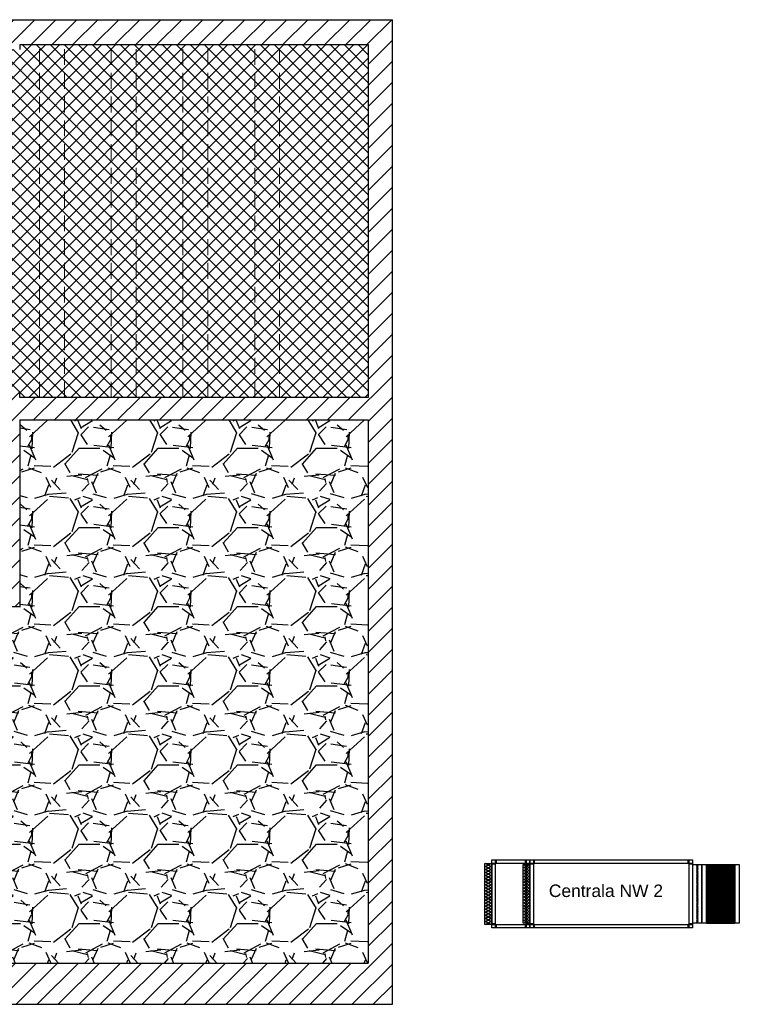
# Model space of a CAD drawing. Header units: millimetres. Extents: x 26866 to 1024070, y -428191 to 408885.
# Tile 248 of 248: x 220796 to 232341, y 387902 to 403692. Entities that reach past the tile are written whole.
import ezdxf

# ---------------------------------------------------------------- set-up
doc = ezdxf.new("R2010")
doc.units = ezdxf.units.MM
doc.header["$LTSCALE"] = 2
doc.linetypes.add('HIDDENX2', pattern=[19.05, 12.7, -6.35])
for name, color, linetype, lineweight in [('0_OPIS', 7, 'Continuous', 13), ('3DPLAN_A_TABELKA POMIESZCZEŃ', 7, 'Continuous', 0), ('3DPLAN_A_WYSOKOŚCI ZMIANA', 144, 'HIDDENX2', 5), ('A_KRESKOWANIE', 9, 'Continuous', 0), ('sturmień wentylacyjny', 140, 'Continuous', 25)]:
    doc.layers.add(name, color=color, linetype=linetype, lineweight=lineweight)
for name, color, linetype in [('3DPLAN_A_KRESKOWANIE 1', 253, 'Continuous'), ('3DPLAN_A_OPIS', 8, 'Continuous'), ('3DPLAN_K_NOŚNA', 7, 'Continuous'), ('3DPLAN_K_OBRYS', 243, 'Continuous')]:
    doc.layers.add(name, color=color, linetype=linetype)
doc.styles.add('ARIAL', font='arial.ttf')

# ---------------------------------------------------------------- blocks, each defined once
blk = doc.blocks.new('kondygnacja -1')
at = {"layer": '3DPLAN_A_KRESKOWANIE 1'}
h = blk.add_hatch(dxfattribs=at)
h.set_pattern_fill('ANSI31', color=256, scale=7.5, style=0)
h.set_pattern_definition([(45, (23044.838, -26883.88), (-16.83798, 16.83798), [])])
h.paths.add_polyline_path([(31677.5, -24430.8), (30214.9, -24430.8), (30214.9, -24470.8), (30429.6, -24470.8), (30429.6, -24477.8), (30447.6, -24477.8), (30447.6, -24818.8), (30476.6, -24818.8), (30476.6, -24470.8), (31012.6, -24470.8), (31012.6, -24478.8), (31079.6, -24478.8), (31079.6, -24470.8), (31638.6, -24470.8), (31638.6, -25036.8), (31079.6, -25036.8), (31079.6, -25028.8), (31012.6, -25028.8), (31012.6, -25036.8), (30611.4, -25036.8), (30611.4, -25072.8), (31023.6, -25072.8), (31034.6, -25082.8), (31034.6, -25330.8), (31023.6, -25340.8), (30831.4, -25340.8, -0.038531), (30832.6, -25356.2), (30832.6, -25371.8), (31079.6, -25371.8), (31079.6, -25072.8), (31638.6, -25072.8), (31638.6, -25943.8), (30832.6, -25943.8), (30832.6, -26009.8), (31677.5, -26009.8)])
h.paths.add_polyline_path([(30682.6, -26009.8), (30832.6, -26009.8), (30832.6, -25943.8), (30760.6, -25943.8), (30760.6, -25454.7), (30735.6, -25464.6), (30735.6, -25943.8), (30682.6, -25943.8)])
h.paths.add_polyline_path([(30679.6, -25371.8), (30735.6, -25371.8), (30735.6, -25464.6), (30760.6, -25454.7), (30760.6, -25371.8), (30832.6, -25371.8), (30832.6, -25356.2, 0.038531), (30831.4, -25340.8), (30679.6, -25340.8)])
h.paths.add_polyline_path([(30355.8, -25371.8), (30425.6, -25371.8), (30425.6, -25379.8), (30463.6, -25379.8), (30463.6, -25424.7), (30471.6, -25424.7), (30471.6, -25395.8), (30533.6, -25395.8), (30533.6, -25371.8), (30576.6, -25371.8), (30576.6, -25341.8), (30472.6, -25341.8), (30472.6, -25326.8), (30427.6, -25326.8), (30427.6, -25341.8), (30355.8, -25341.8)])
h.paths.add_polyline_path([(30456.6, -25936.8), (30425.6, -25936.8), (30425.6, -25945.8), (30380.6, -25945.8), (30380.6, -26009.8), (30512.6, -26009.8), (30512.6, -25943.8), (30466.6, -25943.8), (30466.6, -25712.8), (30456.6, -25712.8)])
h.paths.add_polyline_path([(28888.6, -25941.8), (28888.6, -26009.8), (29013.6, -26009.8), (29013.6, -25941.8)])
h.paths.add_polyline_path([(28591.2, -26009.8), (28591.2, -25944.8), (28547.6, -25944.8), (28547.6, -26009.8)])
h.paths.add_polyline_path([(28624.6, -25870.5), (28654.8, -25870.5), (28654.8, -25924.5), (28624.6, -25924.5), (28624.6, -25944.8), (28591.2, -25944.8), (28591.2, -26009.8), (28713.6, -26009.8), (28713.6, -25941.8), (28672.6, -25941.8), (28672.6, -25932.8), (28657.6, -25932.8), (28657.6, -25716.8), (28624.6, -25716.8)])
h.paths.add_polyline_path([(28372.6, -25944.8), (28328.6, -25944.8), (28328.6, -25907.8), (28282.6, -25907.8), (28282.6, -25944.8), (28248.6, -25944.8), (28248.6, -26009.8), (28372.6, -26009.8)])
h.paths.add_polyline_path([(28092.6, -25563.8), (28054.6, -25563.8), (28054.6, -25383.8), (28067.6, -25383.8), (28067.6, -25375.8), (28340.6, -25375.8), (28340.6, -25341.8), (28070.6, -25341.8), (28070.6, -25332.8), (28030.6, -25332.8), (28030.6, -25395.6), (28048.7, -25395.6), (28048.7, -25449.6), (28030.6, -25449.6), (28030.6, -26009.8), (28073.6, -26009.8), (28073.6, -25944.8), (28054.6, -25944.8), (28054.6, -25668.8), (28092.6, -25668.8)])
h.paths.add_polyline_path([(27949.6, -25495.7), (27949.6, -25507.7), (27983.3, -25507.7), (27983.3, -25521.7), (27949.6, -25521.7), (27949.6, -25531.8), (27999.6, -25531.8), (27999.6, -25934.8), (27982.6, -25934.8), (27982.6, -25942.8), (27947.6, -25942.8), (27947.6, -26009.8), (28026.6, -26009.8), (28026.6, -25449.6), (27999.6, -25449.6), (27999.6, -25463.8), (27949.6, -25463.8), (27949.6, -25481.7), (27983.3, -25481.7), (27983.3, -25495.7)])
h.paths.add_polyline_path([(27982.6, -25361.8), (27952.6, -25361.8), (27952.6, -25332.8), (28026.6, -25332.8), (28026.6, -25395.6), (27999.6, -25395.6), (27999.6, -25377.8), (27982.6, -25377.8)])
h.paths.add_polyline_path([(26818.6, -25892.8), (26781.5, -25892.8), (26781.5, -26009.8), (26894.5, -26009.8), (26894.5, -25942.8), (26830.6, -25942.8), (26830.6, -25930.8), (26818.6, -25930.8)])
h.paths.add_polyline_path([(26894.5, -26009.8), (27115.9, -26009.8), (27115.9, -25942.8), (26894.5, -25942.8)])
h.paths.add_polyline_path([(27115.9, -25942.8), (27115.9, -26009.8), (27466.6, -26009.8), (27466.6, -25942.8), (27427.6, -25942.8), (27427.6, -25933.8), (27384.6, -25933.8), (27384.6, -25942.8)])
h.paths.add_polyline_path([(27641.6, -25942.8), (27641.6, -26009.8), (27802.6, -26009.8), (27802.6, -25942.8)])
h.paths.add_polyline_path([(30621.1, -25040.5), (30688.4, -25040.5), (30688.4, -25072.9), (30621.1, -25072.9)], flags=24)
h = blk.add_hatch(dxfattribs=at)
h.set_pattern_fill('GRAVEL', color=256, scale=5, style=0)
h.set_pattern_definition([(228.0128, (91.44, 127), (-1016.0008633, -1143.0014045), [17.08605, -1691.525]), (184.9697, (80.01, 114.3), (1524.0024653, 126.9991038), [29.32025, -2902.7]), (132.5104, (50.8, 111.76), (1269.9990759, -1397.0013646), [20.6741, -2046.735]), (267.2737, (1.27, 80.01), (126.9994485, 2539.9991827), [26.70025, -2643.32]), (292.8337, (0, 53.34), (-635.0018028, 1524.0008665), [26.1817, -2591.99]), (357.2737, (10.16, 29.21), (-2539.9991827, 126.9994485), [26.70025, -2643.32]), (37.6942, (36.83, 27.94), (-1651.00104306, -1269.99886785), [35.3097, -3495.655]), (72.2553, (64.77, 49.53), (889.0017783, 2794.0008103), [33.336, -3300.265]), (121.4296, (74.93, 81.28), (-1016.0002618, 1650.998058), [26.79065, -2652.275]), (175.2364, (60.96, 104.14), (1396.9989027, -126.9988081), [30.58565, -1498.695]), (222.3974, (30.48, 106.68), (-1524.00004586, -1396.99818253), [39.5539, -3915.84]), (138.8141, (127, 78.74), (-888.9994337, 761.998828), [13.50025, -1336.53]), (171.4692, (116.84, 87.63), (1650.9974798, -254.00064), [25.6841, -2542.73]), (225, (91.44, 91.44), (-2e-14, -126.99991), [17.96045, -161.6445]), (203.1986, (82.55, 106.68), (635.002141, 254.001114), [9.67205, -957.53]), (291.8014, (73.66, 102.87), (-127.000089, 381.000245), [13.6783, -670.24]), (30.9638, (78.74, 90.17), (380.999598, 254.000198), [22.216, -718.315]), (161.5651, (97.79, 101.6), (254.000116, -126.99981), [16.06435, -385.545]), (16.3895, (0, 102.87), (1270.0007007, 380.9992075), [22.5044, -2227.94]), (70.3462, (21.59, 109.22), (-507.9985844, -1396.9980244), [18.87995, -1869.11]), (293.1986, (97.79, 127), (-254.001114, 635.002141), [19.344, -947.86]), (343.6105, (105.41, 109.22), (-1270.0007007, 380.9992075), [22.5044, -2227.94]), (339.444, (0, 24.13), (-635.000788, 253.999692), [21.70175, -1063.385]), (294.7751, (20.32, 16.51), (-634.9985202, 1396.9993513), [18.1836, -1800.18]), (66.8014, (99.06, 0), (254.001114, 635.002141), [19.344, -947.86]), (17.354, (106.68, 17.78), (-1651.0000891, -507.9992338), [21.28915, -2107.62]), (69.444, (36.83, 0), (-253.999692, -635.000788), [10.8509, -1074.24]), (101.3099, (91.44, 0), (-126.999373, 507.998373), [6.47575, -641.1]), (165.9638, (90.17, 6.35), (381.000268, -126.99978), [26.1817, -497.4525]), (186.009, (64.77, 12.7), (1269.9981272, 126.9997034), [24.26335, -2402.07]), (303.6901, (78.74, 78.74), (-127.000044, 253.999755), [18.3162, -439.589]), (353.1572, (88.9, 63.5), (2159.00089283, -254.0011376), [31.97785, -3165.8]), (60.9454, (120.65, 59.69), (-507.9988183, -888.9978805), [13.0754, -1294.47]), (90, (127, 71.12), (-127, 127), [7.62, -119.38]), (120.2564, (62.23, 16.51), (507.9989233, -888.9995516), [17.64335, -1746.695]), (48.0128, (53.34, 31.75), (1016.0008633, 1143.0014045), [34.17215, -1674.44]), (0, (76.2, 57.15), (127, 127), [33.02, -93.98]), (325.3048, (109.22, 57.15), (-1269.9977995, 889.0000845), [20.0805, -1987.965]), (254.0546, (125.73, 45.72), (-127.000324, -508.00121), [18.49145, -906.085]), (207.646, (120.65, 27.94), (-2412.99915245, -1270.00079874), [30.10725, -2980.625]), (175.4261, (93.98, 13.97), (-1651.00038024, 126.99938556), [31.85145, -3153.29]), (175.4261, (93.98, 13.97), (-1651.00038024, 126.99938556), [31.85145, -3153.29])])
h.paths.add_polyline_path([(31638.6, -25072.8), (31079.6, -25072.8), (31079.6, -25371.8), (30760.6, -25371.8), (30760.6, -25943.8), (31638.6, -25943.8)])
at = {"layer": 'A_KRESKOWANIE', "transparency": 33554687}
h = blk.add_hatch(dxfattribs=at)
h.set_pattern_fill('ANSI37', color=0, scale=5)
h.paths.add_polyline_path([(31638.6, -25036.8), (31638.6, -24470.8), (31496.6, -24470.8), (31496.6, -25036.8), (31638.6, -25036.8)], is_closed=False)
h.paths.add_polyline_path([(31496.6, -25036.8), (31496.6, -24470.8), (31456.6, -24470.8), (31456.6, -25036.8), (31496.6, -25036.8)], is_closed=False)
h.paths.add_polyline_path([(31381.6, -25036.8), (31456.6, -25036.8), (31456.6, -24470.8), (31381.6, -24470.8), (31381.6, -25036.8)], is_closed=False)
h.paths.add_polyline_path([(31341.6, -25036.8), (31381.6, -25036.8), (31381.6, -24470.8), (31341.6, -24470.8), (31341.6, -25036.8)], is_closed=False)
h.paths.add_polyline_path([(31266.6, -25036.8), (31341.6, -25036.8), (31341.6, -24470.8), (31266.6, -24470.8), (31266.6, -25036.8)], is_closed=False)
h.paths.add_polyline_path([(31226.6, -25036.8), (31266.6, -25036.8), (31266.6, -24470.8), (31226.6, -24470.8), (31226.6, -25036.8)], is_closed=False)
h.paths.add_polyline_path([(31151.6, -25036.8), (31226.6, -25036.8), (31226.6, -24470.8), (31151.6, -24470.8), (31151.6, -25036.8)], is_closed=False)
h.paths.add_polyline_path([(31111.6, -25036.8), (31151.6, -25036.8), (31151.6, -24470.8), (31111.6, -24470.8), (31111.6, -25036.8)], is_closed=False)
h.paths.add_polyline_path([(31012.6, -25036.8), (31012.6, -25028.8), (31079.6, -25028.8), (31079.6, -25036.8), (31111.6, -25036.8), (31111.6, -24470.8), (31079.6, -24470.8), (31079.6, -24478.8), (31012.6, -24478.8), (31012.6, -24470.8), (30996.6, -24470.8), (30996.6, -25036.8), (31012.6, -25036.8)], is_closed=False)
h.paths.add_polyline_path([(30968.3, -24738.6), (30968.3, -24793.9), (30956.6, -24793.9), (30956.6, -25036.8), (30996.6, -25036.8), (30996.6, -24470.8), (30956.6, -24470.8), (30956.6, -24738.6), (30968.3, -24738.6)], is_closed=False)
h.paths.add_polyline_path([(30881.6, -24738.6), (30956.6, -24738.6), (30956.6, -24470.8), (30881.6, -24470.8), (30881.6, -24738.6)], is_closed=False)
h.paths.add_polyline_path([(30766.6, -24738.6), (30841.6, -24738.6), (30841.6, -24470.8), (30766.6, -24470.8), (30766.6, -24738.6)], is_closed=False)
h.paths.add_polyline_path([(30841.6, -24738.6), (30881.6, -24738.6), (30881.6, -24470.8), (30841.6, -24470.8), (30841.6, -24738.6)], is_closed=False)
h.paths.add_polyline_path([(30956.6, -24793.9), (30881.6, -24793.9), (30881.6, -25036.8), (30956.6, -25036.8), (30956.6, -24793.9)], is_closed=False)
h.paths.add_polyline_path([(30881.6, -24793.9), (30841.6, -24793.9), (30841.6, -25036.8), (30881.6, -25036.8), (30881.6, -24793.9)], is_closed=False)
h.paths.add_polyline_path([(30841.6, -24793.9), (30766.6, -24793.9), (30766.6, -25036.8), (30841.6, -25036.8), (30841.6, -24793.9)], is_closed=False)
h.paths.add_polyline_path([(30726.6, -25036.8), (30766.6, -25036.8), (30766.6, -24793.9), (30759.8, -24793.9), (30759.8, -24738.6), (30766.6, -24738.6), (30766.6, -24470.8), (30726.6, -24470.8), (30726.6, -25036.8)], is_closed=False)
h.paths.add_polyline_path([(30651.6, -25036.8), (30726.6, -25036.8), (30726.6, -24470.8), (30651.6, -24470.8), (30651.6, -25036.8)], is_closed=False)
h.paths.add_polyline_path([(30611.6, -25036.8), (30651.6, -25036.8), (30651.6, -24470.8), (30611.6, -24470.8), (30611.6, -25036.8)], is_closed=False)
h.paths.add_polyline_path([(30496.6, -24470.8), (30496.6, -25036.8), (30531.4, -25036.8), (30531.4, -25072.8), (30611.4, -25072.8), (30611.4, -25036.8), (30611.6, -25036.8), (30611.6, -24470.8), (30496.6, -24470.8)], is_closed=False)
h.paths.add_polyline_path([(30404.6, -24841), (30404.6, -24866.6), (30458.4, -24896.7), (30460.5, -24896.7), (30460.5, -24895.7), (30463.7, -24895.7), (30463.7, -24896.7), (30465.8, -24896.7), (30465.8, -24898.8), (30476.6, -24898.8), (30476.6, -25036.8), (30496.6, -25036.8), (30496.6, -24470.8), (30476.6, -24470.8), (30476.6, -24818.8), (30465.8, -24818.8), (30465.8, -24820.9), (30463.7, -24820.9), (30463.7, -24822), (30460.5, -24822), (30460.5, -24820.9), (30458.4, -24820.9), (30458.4, -24819.9, 0.196426), (30404.6, -24841)], is_closed=False)
h.paths.add_polyline_path([(30447.6, -24477.8), (30429.6, -24477.8), (30429.6, -24470.8), (30404.6, -24470.8), (30404.6, -24841, -0.196426), (30458.4, -24819.9), (30458.4, -24818.8), (30447.6, -24818.8), (30447.6, -24477.8)], is_closed=False)
h.paths.add_polyline_path([(30404.6, -24470.8), (30372.6, -24470.8), (30372.6, -25041.8), (30404.6, -25041.8), (30404.6, -24866.6), (30390.8, -24858.8, -0.074124), (30404.6, -24841), (30404.6, -24470.8)], is_closed=False)
h.paths.add_polyline_path([(30404.6, -24866.6), (30404.6, -25041.8), (30431.6, -25041.8), (30431.6, -25033.8), (30447.6, -25033.8), (30447.6, -24898.8), (30458.4, -24898.8), (30458.4, -24896.7), (30404.6, -24866.6)], is_closed=False)
h.paths.add_polyline_path([(30236.2, -25069.8), (30306.7, -25069.8), (30312.5, -25059.5), (30312.5, -25057.4), (30311.5, -25057.4), (30311.5, -25054.3), (30312.5, -25054.3), (30312.5, -25052.2), (30314.6, -25052.2), (30314.6, -25041.8), (30372.6, -25041.8), (30372.6, -24470.8), (30214.9, -24470.8), (30214.9, -25041.8), (30234.6, -25041.8), (30234.6, -25052.2), (30236.7, -25052.2), (30236.7, -25054.3), (30237.7, -25054.3), (30237.7, -25057.4), (30236.7, -25057.4), (30236.7, -25059.5), (30235.7, -25059.5, 0.033888), (30236.2, -25069.8)], is_closed=False)
h.paths.add_polyline_path([(30404.6, -24866.6), (30404.6, -24841, 0.074124), (30390.8, -24858.8), (30404.6, -24866.6)], is_closed=False, flags=16)
at = {"layer": '3DPLAN_A_WYSOKOŚCI ZMIANA'}
for p, q in [((31111.6, -25036.8), (31111.6, -24470.8)), ((31151.6, -25036.8), (31151.6, -24470.8)), ((31226.6, -25036.8), (31226.6, -24470.8)), ((31266.6, -25036.8), (31266.6, -24470.8)), ((31341.6, -25036.8), (31341.6, -24470.8)), ((31381.6, -25036.8), (31381.6, -24470.8)), ((31456.6, -25036.8), (31456.6, -24470.8)), ((31496.6, -25036.8), (31496.6, -24470.8))]:
    blk.add_line(p, q, dxfattribs=at)
at = {"layer": '3DPLAN_K_NOŚNA'}
for p, q in [((31079.6, -24470.8), (31079.6, -24478.8)), ((31079.6, -24470.8), (31638.6, -24470.8)), ((31638.6, -24470.8), (31638.6, -25036.8)), ((31079.6, -25036.8), (31079.6, -25028.8)), ((31638.6, -25036.8), (31079.6, -25036.8)), ((31079.6, -25072.8), (31079.6, -25371.8)), ((31079.6, -25072.8), (31638.6, -25072.8)), ((31638.6, -25072.8), (31638.6, -25943.8)), ((30760.6, -25371.8), (31079.6, -25371.8)), ((30760.6, -25943.8), (31638.6, -25943.8))]:
    blk.add_line(p, q, dxfattribs=at)
at = {"layer": '3DPLAN_K_OBRYS'}
for p, q in [((29736.6, -24430.8), (31677.5, -24430.8)), ((31677.5, -26009.8), (31677.5, -24430.8)), ((30682.6, -26009.8), (31677.5, -26009.8))]:
    blk.add_line(p, q, dxfattribs=at)
at = {"layer": '3DPLAN_A_OPIS', "color": 1, "lineweight": 30, "style": 'ARIAL'}
for tag, p in [('PRZESUNIĘCIE_WEJŚCIA', (27655.2, -24535.3)), ('WYŁĄCZONE', (27007.2, -24724)), ('Z_OPRACOWANIA', (26996.8, -24746.4)), ('WYŁĄCZONE', (30803.1, -24760.9)), ('Z_OPRACOWANIA', (30792.7, -24783.3)), ('WYŁĄCZONE', (28894.9, -24826.6)), ('Z_OPRACOWANIA', (28884.6, -24849)), ('POWIĘKSZENIE_WEJŚCIA', (28313.7, -25144.4)), ('POWIĘKSZENIE_WEJŚCIA', (29600.6, -25191.4)), ('POWIĘKSZENIE_WEJŚCIA', (28011.4, -25235.4)), ('WYŁĄCZONE', (29754.4, -25678.2)), ('Z_OPRACOWANIA', (29744.1, -25700.6)), ('WYJŚCIE_EWAKUACYJNE', (27763.8, -26106.1))]:
    blk.add_attdef(tag, p, '', height=12, dxfattribs=at)
at = {"layer": '3DPLAN_A_OPIS', "color": 0, "lineweight": 30, "style": 'ARIAL'}
for tag, p in [('UGUL_1', (29350.3, -24586)), ('UGUL_2', (29622.9, -24586)), ('UGUL_3', (29833.2, -24586))]:
    blk.add_attdef(tag, p, '', height=12, dxfattribs=at)
at = {"layer": '3DPLAN_A_TABELKA POMIESZCZEŃ', "ltscale": 0.5, "style": 'ARIAL'}
for tag, p in [('KURTYNA', (27861.9, -26064.8)), ('POWIETRZNA', (27861.9, -26084.6))]:
    blk.add_attdef(tag, p, '', height=12, dxfattribs=at)

msp = doc.modelspace()

# ---------------------------------------------------------------- linework, layer by layer
for points in [[(228981, 390160.6), (228370, 390160.6), (228370, 390216.6), (228981, 390216.6), (228981, 390160.6)], [(228440, 390160.6), (228370, 390160.6), (228370, 390216.6), (228440, 390216.6), (228440, 390160.6)], [(228426, 389127.6), (228370, 389127.6), (228370, 390216.6), (228426, 390216.6), (228426, 389127.6)], [(228426, 390146.6), (228370, 390146.6), (228370, 390216.6), (228426, 390216.6), (228426, 390146.6)], [(228981, 390160.6), (228911, 390160.6), (228911, 390216.6), (228981, 390216.6), (228981, 390160.6)], [(228981, 389127.6), (228925, 389127.6), (228925, 390216.6), (228981, 390216.6), (228981, 389127.6)], [(228981, 390146.6), (228925, 390146.6), (228925, 390216.6), (228981, 390216.6), (228981, 390146.6)], [(231592, 390160.6), (228981, 390160.6), (228981, 390216.6), (231592, 390216.6), (231592, 390160.6)], [(229051, 390160.6), (228981, 390160.6), (228981, 390216.6), (229051, 390216.6), (229051, 390160.6)], [(229037, 389127.6), (228981, 389127.6), (228981, 390216.6), (229037, 390216.6), (229037, 389127.6)], [(229037, 390146.6), (228981, 390146.6), (228981, 390216.6), (229037, 390216.6), (229037, 390146.6)], [(231592, 390160.6), (231522, 390160.6), (231522, 390216.6), (231592, 390216.6), (231592, 390160.6)], [(231592, 389127.6), (231536, 389127.6), (231536, 390216.6), (231592, 390216.6), (231592, 389127.6)], [(231592, 390146.6), (231536, 390146.6), (231536, 390216.6), (231592, 390216.6), (231592, 390146.6)], [(228369, 389181.6), (228261, 389181.6), (228261, 390161.6), (228369, 390161.6), (228369, 389181.6)], [(228359, 390112.6), (228271, 390161.6), (228359, 390112.6)], [(228271, 390112.6), (228359, 390161.6), (228271, 390112.6)], [(228359, 390063.6), (228271, 390112.6), (228359, 390063.6)], [(228271, 390063.6), (228359, 390112.6), (228271, 390063.6)], [(228359, 390014.6), (228271, 390063.6), (228359, 390014.6)], [(228271, 390014.6), (228359, 390063.6), (228271, 390014.6)], [(228359, 389965.6), (228271, 390014.6), (228359, 389965.6)], [(228271, 389965.6), (228359, 390014.6), (228271, 389965.6)], [(228980, 389200.6), (228872, 389200.6), (228872, 390142.6), (228980, 390142.6), (228980, 389200.6)], [(228970, 390093.6), (228882, 390140.6), (228970, 390093.6)], [(228882, 390093.6), (228970, 390140.6), (228882, 390093.6)], [(228970, 390046.6), (228882, 390093.6), (228970, 390046.6)], [(228882, 390046.6), (228970, 390093.6), (228882, 390046.6)], [(228970, 389999.6), (228882, 390046.6), (228970, 389999.6)], [(228882, 389999.6), (228970, 390046.6), (228882, 389999.6)], [(231742, 389200.6), (231593, 389200.6), (231593, 390142.6), (231742, 390142.6), (231742, 389200.6)], [(231742, 389200.6), (231593, 389200.6), (231593, 390142.6), (231742, 390142.6), (231742, 389200.6)], [(231671, 390134.6), (231674, 390123.6), (231663, 390126.6), (231660, 390137.6), (231671, 390134.6), (231674, 390123.6), (231660, 390137.6), (231671, 390134.6)], [(231671, 390134.6), (231674, 390123.6), (231663, 390126.6), (231660, 390137.6), (231671, 390134.6), (231674, 390123.6), (231660, 390137.6), (231671, 390134.6)], [(231671, 390117.6), (231674, 390106.6), (231663, 390109.6), (231660, 390120.6), (231671, 390117.6), (231674, 390106.6), (231660, 390120.6), (231671, 390117.6)], [(231671, 390117.6), (231674, 390106.6), (231663, 390109.6), (231660, 390120.6), (231671, 390117.6), (231674, 390106.6), (231660, 390120.6), (231671, 390117.6)], [(231671, 390100.6), (231674, 390089.6), (231663, 390092.6), (231660, 390103.6), (231671, 390100.6), (231674, 390089.6), (231660, 390103.6), (231671, 390100.6)], [(231671, 390100.6), (231674, 390089.6), (231663, 390092.6), (231660, 390103.6), (231671, 390100.6), (231674, 390089.6), (231660, 390103.6), (231671, 390100.6)], [(231671, 390083.6), (231674, 390072.6), (231663, 390075.6), (231660, 390086.6), (231671, 390083.6), (231674, 390072.6), (231660, 390086.6), (231671, 390083.6)], [(231671, 390083.6), (231674, 390072.6), (231663, 390075.6), (231660, 390086.6), (231671, 390083.6), (231674, 390072.6), (231660, 390086.6), (231671, 390083.6)], [(231671, 390066.6), (231674, 390055.6), (231663, 390058.6), (231660, 390069.6), (231671, 390066.6), (231674, 390055.6), (231660, 390069.6), (231671, 390066.6)], [(231671, 390066.6), (231674, 390055.6), (231663, 390058.6), (231660, 390069.6), (231671, 390066.6), (231674, 390055.6), (231660, 390069.6), (231671, 390066.6)], [(231671, 390049.6), (231674, 390038.6), (231663, 390041.6), (231660, 390052.6), (231671, 390049.6), (231674, 390038.6), (231660, 390052.6), (231671, 390049.6)], [(231671, 390049.6), (231674, 390038.6), (231663, 390041.6), (231660, 390052.6), (231671, 390049.6), (231674, 390038.6), (231660, 390052.6), (231671, 390049.6)], [(231671, 390032.6), (231674, 390021.6), (231663, 390024.6), (231660, 390035.6), (231671, 390032.6), (231674, 390021.6), (231660, 390035.6), (231671, 390032.6)], [(231671, 390032.6), (231674, 390021.6), (231663, 390024.6), (231660, 390035.6), (231671, 390032.6), (231674, 390021.6), (231660, 390035.6), (231671, 390032.6)], [(231671, 390015.6), (231674, 390004.6), (231663, 390007.6), (231660, 390018.6), (231671, 390015.6), (231674, 390004.6), (231660, 390018.6), (231671, 390015.6)], [(231671, 390015.6), (231674, 390004.6), (231663, 390007.6), (231660, 390018.6), (231671, 390015.6), (231674, 390004.6), (231660, 390018.6), (231671, 390015.6)], [(232341, 389200.6), (231742, 389200.6), (231742, 390143.6), (232341, 390143.6), (232341, 389200.6)], [(232341, 389200.6), (231742, 389200.6), (231742, 390143.6), (232341, 390143.6), (232341, 389200.6)], [(232267, 389200.6), (231817, 389200.6), (231817, 390143.6), (232267, 390143.6), (232267, 389200.6)], [(232267, 390131.6), (231817, 390131.6), (232267, 390131.6)], [(232267, 390124.6), (231817, 390124.6), (232267, 390124.6)], [(232267, 390117.6), (231817, 390117.6), (232267, 390117.6)], [(232267, 390110.6), (231817, 390110.6), (232267, 390110.6)], [(232267, 390103.6), (231817, 390103.6), (232267, 390103.6)], [(232267, 390096.6), (231817, 390096.6), (232267, 390096.6)], [(232267, 390089.6), (231817, 390089.6), (232267, 390089.6)], [(232267, 390082.6), (231817, 390082.6), (232267, 390082.6)], [(232267, 390075.6), (231817, 390075.6), (232267, 390075.6)], [(232267, 390068.6), (231817, 390068.6), (232267, 390068.6)], [(232267, 390061.6), (231817, 390061.6), (232267, 390061.6)], [(232267, 390054.6), (231817, 390054.6), (232267, 390054.6)], [(232267, 390047.6), (231817, 390047.6), (232267, 390047.6)], [(232267, 390040.6), (231817, 390040.6), (232267, 390040.6)], [(232267, 390033.6), (231817, 390033.6), (232267, 390033.6)], [(232267, 390026.6), (231817, 390026.6), (232267, 390026.6)], [(232267, 390019.6), (231817, 390019.6), (232267, 390019.6)], [(228359, 389916.6), (228271, 389965.6), (228359, 389916.6)], [(228271, 389916.6), (228359, 389965.6), (228271, 389916.6)], [(228359, 389867.6), (228271, 389916.6), (228359, 389867.6)], [(228271, 389867.6), (228359, 389916.6), (228271, 389867.6)], [(228359, 389818.6), (228271, 389867.6), (228359, 389818.6)], [(228271, 389818.6), (228359, 389867.6), (228271, 389818.6)], [(228970, 389952.6), (228882, 389999.6), (228970, 389952.6)], [(228882, 389952.6), (228970, 389999.6), (228882, 389952.6)], [(228970, 389905.6), (228882, 389952.6), (228970, 389905.6)], [(228882, 389905.6), (228970, 389952.6), (228882, 389905.6)], [(228970, 389858.6), (228882, 389905.6), (228970, 389858.6)], [(228882, 389858.6), (228970, 389905.6), (228882, 389858.6)], [(228970, 389811.6), (228882, 389858.6), (228970, 389811.6)], [(228882, 389811.6), (228970, 389858.6), (228882, 389811.6)], [(231671, 389998.6), (231674, 389987.6), (231663, 389990.6), (231660, 390001.6), (231671, 389998.6), (231674, 389987.6), (231660, 390001.6), (231671, 389998.6)], [(231671, 389998.6), (231674, 389987.6), (231663, 389990.6), (231660, 390001.6), (231671, 389998.6), (231674, 389987.6), (231660, 390001.6), (231671, 389998.6)], [(231671, 389981.6), (231674, 389970.6), (231663, 389973.6), (231660, 389984.6), (231671, 389981.6), (231674, 389970.6), (231660, 389984.6), (231671, 389981.6)], [(231671, 389981.6), (231674, 389970.6), (231663, 389973.6), (231660, 389984.6), (231671, 389981.6), (231674, 389970.6), (231660, 389984.6), (231671, 389981.6)], [(231671, 389964.6), (231674, 389953.6), (231663, 389956.6), (231660, 389967.6), (231671, 389964.6), (231674, 389953.6), (231660, 389967.6), (231671, 389964.6)], [(231671, 389964.6), (231674, 389953.6), (231663, 389956.6), (231660, 389967.6), (231671, 389964.6), (231674, 389953.6), (231660, 389967.6), (231671, 389964.6)], [(231671, 389947.6), (231674, 389936.6), (231663, 389939.6), (231660, 389950.6), (231671, 389947.6), (231674, 389936.6), (231660, 389950.6), (231671, 389947.6)], [(231671, 389947.6), (231674, 389936.6), (231663, 389939.6), (231660, 389950.6), (231671, 389947.6), (231674, 389936.6), (231660, 389950.6), (231671, 389947.6)], [(231671, 389930.6), (231674, 389919.6), (231663, 389922.6), (231660, 389933.6), (231671, 389930.6), (231674, 389919.6), (231660, 389933.6), (231671, 389930.6)], [(231671, 389930.6), (231674, 389919.6), (231663, 389922.6), (231660, 389933.6), (231671, 389930.6), (231674, 389919.6), (231660, 389933.6), (231671, 389930.6)], [(231671, 389913.6), (231674, 389902.6), (231663, 389905.6), (231660, 389916.6), (231671, 389913.6), (231674, 389902.6), (231660, 389916.6), (231671, 389913.6)], [(231671, 389913.6), (231674, 389902.6), (231663, 389905.6), (231660, 389916.6), (231671, 389913.6), (231674, 389902.6), (231660, 389916.6), (231671, 389913.6)], [(231671, 389896.6), (231674, 389885.6), (231663, 389888.6), (231660, 389899.6), (231671, 389896.6), (231674, 389885.6), (231660, 389899.6), (231671, 389896.6)], [(231671, 389896.6), (231674, 389885.6), (231663, 389888.6), (231660, 389899.6), (231671, 389896.6), (231674, 389885.6), (231660, 389899.6), (231671, 389896.6)], [(231671, 389879.6), (231674, 389868.6), (231663, 389871.6), (231660, 389882.6), (231671, 389879.6), (231674, 389868.6), (231660, 389882.6), (231671, 389879.6)], [(231671, 389879.6), (231674, 389868.6), (231663, 389871.6), (231660, 389882.6), (231671, 389879.6), (231674, 389868.6), (231660, 389882.6), (231671, 389879.6)], [(231671, 389862.6), (231674, 389851.6), (231663, 389854.6), (231660, 389865.6), (231671, 389862.6), (231674, 389851.6), (231660, 389865.6), (231671, 389862.6)], [(231671, 389862.6), (231674, 389851.6), (231663, 389854.6), (231660, 389865.6), (231671, 389862.6), (231674, 389851.6), (231660, 389865.6), (231671, 389862.6)], [(232267, 390012.6), (231817, 390012.6), (232267, 390012.6)], [(232267, 390005.6), (231817, 390005.6), (232267, 390005.6)], [(232267, 389998.6), (231817, 389998.6), (232267, 389998.6)], [(232267, 389991.6), (231817, 389991.6), (232267, 389991.6)], [(232267, 389984.6), (231817, 389984.6), (232267, 389984.6)], [(232267, 389977.6), (231817, 389977.6), (232267, 389977.6)], [(232267, 389970.6), (231817, 389970.6), (232267, 389970.6)], [(232267, 389963.6), (231817, 389963.6), (232267, 389963.6)], [(232267, 389956.6), (231817, 389956.6), (232267, 389956.6)], [(232267, 389949.6), (231817, 389949.6), (232267, 389949.6)], [(232267, 389942.6), (231817, 389942.6), (232267, 389942.6)], [(232267, 389935.6), (231817, 389935.6), (232267, 389935.6)], [(232267, 389928.6), (231817, 389928.6), (232267, 389928.6)], [(232267, 389921.6), (231817, 389921.6), (232267, 389921.6)], [(232267, 389914.6), (231817, 389914.6), (232267, 389914.6)], [(232267, 389907.6), (231817, 389907.6), (232267, 389907.6)], [(232267, 389900.6), (231817, 389900.6), (232267, 389900.6)], [(232267, 389893.6), (231817, 389893.6), (232267, 389893.6)], [(232267, 389886.6), (231817, 389886.6), (232267, 389886.6)], [(232267, 389879.6), (231817, 389879.6), (232267, 389879.6)], [(232267, 389872.6), (231817, 389872.6), (232267, 389872.6)], [(232267, 389865.6), (231817, 389865.6), (232267, 389865.6)], [(232267, 389858.6), (231817, 389858.6), (232267, 389858.6)], [(228359, 389769.6), (228271, 389818.6), (228359, 389769.6)], [(228271, 389769.6), (228359, 389818.6), (228271, 389769.6)], [(228359, 389720.6), (228271, 389769.6), (228359, 389720.6)], [(228271, 389720.6), (228359, 389769.6), (228271, 389720.6)], [(228359, 389671.6), (228271, 389720.6), (228359, 389671.6)], [(228271, 389671.6), (228359, 389720.6), (228271, 389671.6)], [(228970, 389764.6), (228882, 389811.6), (228970, 389764.6)], [(228882, 389764.6), (228970, 389811.6), (228882, 389764.6)], [(228970, 389717.6), (228882, 389764.6), (228970, 389717.6)], [(228882, 389717.6), (228970, 389764.6), (228882, 389717.6)], [(228970, 389670.6), (228882, 389717.6), (228970, 389670.6)], [(228882, 389670.6), (228970, 389717.6), (228882, 389670.6)], [(231671, 389845.6), (231674, 389834.6), (231663, 389837.6), (231660, 389848.6), (231671, 389845.6), (231674, 389834.6), (231660, 389848.6), (231671, 389845.6)], [(231671, 389845.6), (231674, 389834.6), (231663, 389837.6), (231660, 389848.6), (231671, 389845.6), (231674, 389834.6), (231660, 389848.6), (231671, 389845.6)], [(231671, 389828.6), (231674, 389817.6), (231663, 389820.6), (231660, 389831.6), (231671, 389828.6), (231674, 389817.6), (231660, 389831.6), (231671, 389828.6)], [(231671, 389828.6), (231674, 389817.6), (231663, 389820.6), (231660, 389831.6), (231671, 389828.6), (231674, 389817.6), (231660, 389831.6), (231671, 389828.6)], [(231671, 389811.6), (231674, 389800.6), (231663, 389803.6), (231660, 389814.6), (231671, 389811.6), (231674, 389800.6), (231660, 389814.6), (231671, 389811.6)], [(231671, 389811.6), (231674, 389800.6), (231663, 389803.6), (231660, 389814.6), (231671, 389811.6), (231674, 389800.6), (231660, 389814.6), (231671, 389811.6)], [(231671, 389794.6), (231674, 389783.6), (231663, 389786.6), (231660, 389797.6), (231671, 389794.6), (231674, 389783.6), (231660, 389797.6), (231671, 389794.6)], [(231671, 389794.6), (231674, 389783.6), (231663, 389786.6), (231660, 389797.6), (231671, 389794.6), (231674, 389783.6), (231660, 389797.6), (231671, 389794.6)], [(231671, 389777.6), (231674, 389766.6), (231663, 389769.6), (231660, 389780.6), (231671, 389777.6), (231674, 389766.6), (231660, 389780.6), (231671, 389777.6)], [(231671, 389777.6), (231674, 389766.6), (231663, 389769.6), (231660, 389780.6), (231671, 389777.6), (231674, 389766.6), (231660, 389780.6), (231671, 389777.6)], [(231671, 389760.6), (231674, 389749.6), (231663, 389752.6), (231660, 389763.6), (231671, 389760.6), (231674, 389749.6), (231660, 389763.6), (231671, 389760.6)], [(231671, 389760.6), (231674, 389749.6), (231663, 389752.6), (231660, 389763.6), (231671, 389760.6), (231674, 389749.6), (231660, 389763.6), (231671, 389760.6)], [(231671, 389743.6), (231674, 389732.6), (231663, 389735.6), (231660, 389746.6), (231671, 389743.6), (231674, 389732.6), (231660, 389746.6), (231671, 389743.6)], [(231671, 389743.6), (231674, 389732.6), (231663, 389735.6), (231660, 389746.6), (231671, 389743.6), (231674, 389732.6), (231660, 389746.6), (231671, 389743.6)], [(231671, 389726.6), (231674, 389715.6), (231663, 389718.6), (231660, 389729.6), (231671, 389726.6), (231674, 389715.6), (231660, 389729.6), (231671, 389726.6)], [(231671, 389726.6), (231674, 389715.6), (231663, 389718.6), (231660, 389729.6), (231671, 389726.6), (231674, 389715.6), (231660, 389729.6), (231671, 389726.6)], [(231671, 389709.6), (231674, 389698.6), (231663, 389701.6), (231660, 389712.6), (231671, 389709.6), (231674, 389698.6), (231660, 389712.6), (231671, 389709.6)], [(231671, 389709.6), (231674, 389698.6), (231663, 389701.6), (231660, 389712.6), (231671, 389709.6), (231674, 389698.6), (231660, 389712.6), (231671, 389709.6)], [(232267, 389851.6), (231817, 389851.6), (232267, 389851.6)], [(232267, 389844.6), (231817, 389844.6), (232267, 389844.6)], [(232267, 389837.6), (231817, 389837.6), (232267, 389837.6)], [(232267, 389830.6), (231817, 389830.6), (232267, 389830.6)], [(232267, 389823.6), (231817, 389823.6), (232267, 389823.6)], [(232267, 389816.6), (231817, 389816.6), (232267, 389816.6)], [(232267, 389809.6), (231817, 389809.6), (232267, 389809.6)], [(232267, 389802.6), (231817, 389802.6), (232267, 389802.6)], [(232267, 389795.6), (231817, 389795.6), (232267, 389795.6)], [(232267, 389788.6), (231817, 389788.6), (232267, 389788.6)], [(232267, 389781.6), (231817, 389781.6), (232267, 389781.6)], [(232267, 389774.6), (231817, 389774.6), (232267, 389774.6)], [(232267, 389767.6), (231817, 389767.6), (232267, 389767.6)], [(232267, 389760.6), (231817, 389760.6), (232267, 389760.6)], [(232267, 389753.6), (231817, 389753.6), (232267, 389753.6)], [(232267, 389746.6), (231817, 389746.6), (232267, 389746.6)], [(232267, 389739.6), (231817, 389739.6), (232267, 389739.6)], [(232267, 389732.6), (231817, 389732.6), (232267, 389732.6)], [(232267, 389725.6), (231817, 389725.6), (232267, 389725.6)], [(232267, 389718.6), (231817, 389718.6), (232267, 389718.6)], [(232267, 389711.6), (231817, 389711.6), (232267, 389711.6)], [(232267, 389704.6), (231817, 389704.6), (232267, 389704.6)], [(232267, 389697.6), (231817, 389697.6), (232267, 389697.6)], [(228359, 389622.6), (228271, 389671.6), (228359, 389622.6)], [(228271, 389622.6), (228359, 389671.6), (228271, 389622.6)], [(228359, 389573.6), (228271, 389622.6), (228359, 389573.6)], [(228271, 389573.6), (228359, 389622.6), (228271, 389573.6)], [(228359, 389524.6), (228271, 389573.6), (228359, 389524.6)], [(228271, 389524.6), (228359, 389573.6), (228271, 389524.6)], [(228970, 389623.6), (228882, 389670.6), (228970, 389623.6)], [(228882, 389623.6), (228970, 389670.6), (228882, 389623.6)], [(228970, 389576.6), (228882, 389623.6), (228970, 389576.6)], [(228882, 389576.6), (228970, 389623.6), (228882, 389576.6)], [(228970, 389529.6), (228882, 389576.6), (228970, 389529.6)], [(228882, 389529.6), (228970, 389576.6), (228882, 389529.6)], [(231671, 389692.6), (231674, 389681.6), (231663, 389684.6), (231660, 389695.6), (231671, 389692.6), (231674, 389681.6), (231660, 389695.6), (231671, 389692.6)], [(231671, 389692.6), (231674, 389681.6), (231663, 389684.6), (231660, 389695.6), (231671, 389692.6), (231674, 389681.6), (231660, 389695.6), (231671, 389692.6)], [(231671, 389675.6), (231674, 389664.6), (231663, 389667.6), (231660, 389678.6), (231671, 389675.6), (231674, 389664.6), (231660, 389678.6), (231671, 389675.6)], [(231671, 389675.6), (231674, 389664.6), (231663, 389667.6), (231660, 389678.6), (231671, 389675.6), (231674, 389664.6), (231660, 389678.6), (231671, 389675.6)], [(231671, 389658.6), (231674, 389647.6), (231663, 389650.6), (231660, 389661.6), (231671, 389658.6), (231674, 389647.6), (231660, 389661.6), (231671, 389658.6)], [(231671, 389658.6), (231674, 389647.6), (231663, 389650.6), (231660, 389661.6), (231671, 389658.6), (231674, 389647.6), (231660, 389661.6), (231671, 389658.6)], [(231671, 389641.6), (231674, 389630.6), (231663, 389633.6), (231660, 389644.6), (231671, 389641.6), (231674, 389630.6), (231660, 389644.6), (231671, 389641.6)], [(231671, 389641.6), (231674, 389630.6), (231663, 389633.6), (231660, 389644.6), (231671, 389641.6), (231674, 389630.6), (231660, 389644.6), (231671, 389641.6)], [(231671, 389624.6), (231674, 389613.6), (231663, 389616.6), (231660, 389627.6), (231671, 389624.6), (231674, 389613.6), (231660, 389627.6), (231671, 389624.6)], [(231671, 389624.6), (231674, 389613.6), (231663, 389616.6), (231660, 389627.6), (231671, 389624.6), (231674, 389613.6), (231660, 389627.6), (231671, 389624.6)], [(231671, 389607.6), (231674, 389596.6), (231663, 389599.6), (231660, 389610.6), (231671, 389607.6), (231674, 389596.6), (231660, 389610.6), (231671, 389607.6)], [(231671, 389607.6), (231674, 389596.6), (231663, 389599.6), (231660, 389610.6), (231671, 389607.6), (231674, 389596.6), (231660, 389610.6), (231671, 389607.6)], [(231671, 389590.6), (231674, 389579.6), (231663, 389582.6), (231660, 389593.6), (231671, 389590.6), (231674, 389579.6), (231660, 389593.6), (231671, 389590.6)], [(231671, 389590.6), (231674, 389579.6), (231663, 389582.6), (231660, 389593.6), (231671, 389590.6), (231674, 389579.6), (231660, 389593.6), (231671, 389590.6)], [(231671, 389573.6), (231674, 389562.6), (231663, 389565.6), (231660, 389576.6), (231671, 389573.6), (231674, 389562.6), (231660, 389576.6), (231671, 389573.6)], [(231671, 389573.6), (231674, 389562.6), (231663, 389565.6), (231660, 389576.6), (231671, 389573.6), (231674, 389562.6), (231660, 389576.6), (231671, 389573.6)], [(231671, 389556.6), (231674, 389545.6), (231663, 389548.6), (231660, 389559.6), (231671, 389556.6), (231674, 389545.6), (231660, 389559.6), (231671, 389556.6)], [(231671, 389556.6), (231674, 389545.6), (231663, 389548.6), (231660, 389559.6), (231671, 389556.6), (231674, 389545.6), (231660, 389559.6), (231671, 389556.6)], [(231671, 389539.6), (231674, 389528.6), (231663, 389531.6), (231660, 389542.6), (231671, 389539.6), (231674, 389528.6), (231660, 389542.6), (231671, 389539.6)], [(231671, 389539.6), (231674, 389528.6), (231663, 389531.6), (231660, 389542.6), (231671, 389539.6), (231674, 389528.6), (231660, 389542.6), (231671, 389539.6)], [(232267, 389690.6), (231817, 389690.6), (232267, 389690.6)], [(232267, 389683.6), (231817, 389683.6), (232267, 389683.6)], [(232267, 389676.6), (231817, 389676.6), (232267, 389676.6)], [(232267, 389669.6), (231817, 389669.6), (232267, 389669.6)], [(232267, 389662.6), (231817, 389662.6), (232267, 389662.6)], [(232267, 389655.6), (231817, 389655.6), (232267, 389655.6)], [(232267, 389648.6), (231817, 389648.6), (232267, 389648.6)], [(232267, 389641.6), (231817, 389641.6), (232267, 389641.6)], [(232267, 389634.6), (231817, 389634.6), (232267, 389634.6)], [(232267, 389627.6), (231817, 389627.6), (232267, 389627.6)], [(232267, 389620.6), (231817, 389620.6), (232267, 389620.6)], [(232267, 389613.6), (231817, 389613.6), (232267, 389613.6)], [(232267, 389606.6), (231817, 389606.6), (232267, 389606.6)], [(232267, 389599.6), (231817, 389599.6), (232267, 389599.6)], [(232267, 389592.6), (231817, 389592.6), (232267, 389592.6)], [(232267, 389585.6), (231817, 389585.6), (232267, 389585.6)], [(232267, 389578.6), (231817, 389578.6), (232267, 389578.6)], [(232267, 389571.6), (231817, 389571.6), (232267, 389571.6)], [(232267, 389564.6), (231817, 389564.6), (232267, 389564.6)], [(232267, 389557.6), (231817, 389557.6), (232267, 389557.6)], [(232267, 389550.6), (231817, 389550.6), (232267, 389550.6)], [(232267, 389543.6), (231817, 389543.6), (232267, 389543.6)], [(228359, 389475.6), (228271, 389524.6), (228359, 389475.6)], [(228271, 389475.6), (228359, 389524.6), (228271, 389475.6)], [(228359, 389426.6), (228271, 389475.6), (228359, 389426.6)], [(228271, 389426.6), (228359, 389475.6), (228271, 389426.6)], [(228359, 389377.6), (228271, 389426.6), (228359, 389377.6)], [(228271, 389377.6), (228359, 389426.6), (228271, 389377.6)], [(228970, 389482.6), (228882, 389529.6), (228970, 389482.6)], [(228882, 389482.6), (228970, 389529.6), (228882, 389482.6)], [(228970, 389435.6), (228882, 389482.6), (228970, 389435.6)], [(228882, 389435.6), (228970, 389482.6), (228882, 389435.6)], [(228970, 389388.6), (228882, 389435.6), (228970, 389388.6)], [(228882, 389388.6), (228970, 389435.6), (228882, 389388.6)], [(228970, 389341.6), (228882, 389388.6), (228970, 389341.6)], [(228882, 389341.6), (228970, 389388.6), (228882, 389341.6)], [(231671, 389522.6), (231674, 389511.6), (231663, 389514.6), (231660, 389525.6), (231671, 389522.6), (231674, 389511.6), (231660, 389525.6), (231671, 389522.6)], [(231671, 389522.6), (231674, 389511.6), (231663, 389514.6), (231660, 389525.6), (231671, 389522.6), (231674, 389511.6), (231660, 389525.6), (231671, 389522.6)], [(231671, 389505.6), (231674, 389494.6), (231663, 389497.6), (231660, 389508.6), (231671, 389505.6), (231674, 389494.6), (231660, 389508.6), (231671, 389505.6)], [(231671, 389505.6), (231674, 389494.6), (231663, 389497.6), (231660, 389508.6), (231671, 389505.6), (231674, 389494.6), (231660, 389508.6), (231671, 389505.6)], [(231671, 389488.6), (231674, 389477.6), (231663, 389480.6), (231660, 389491.6), (231671, 389488.6), (231674, 389477.6), (231660, 389491.6), (231671, 389488.6)], [(231671, 389488.6), (231674, 389477.6), (231663, 389480.6), (231660, 389491.6), (231671, 389488.6), (231674, 389477.6), (231660, 389491.6), (231671, 389488.6)], [(231671, 389471.6), (231674, 389460.6), (231663, 389463.6), (231660, 389474.6), (231671, 389471.6), (231674, 389460.6), (231660, 389474.6), (231671, 389471.6)], [(231671, 389471.6), (231674, 389460.6), (231663, 389463.6), (231660, 389474.6), (231671, 389471.6), (231674, 389460.6), (231660, 389474.6), (231671, 389471.6)], [(231671, 389454.6), (231674, 389443.6), (231663, 389446.6), (231660, 389457.6), (231671, 389454.6), (231674, 389443.6), (231660, 389457.6), (231671, 389454.6)], [(231671, 389454.6), (231674, 389443.6), (231663, 389446.6), (231660, 389457.6), (231671, 389454.6), (231674, 389443.6), (231660, 389457.6), (231671, 389454.6)], [(231671, 389437.6), (231674, 389426.6), (231663, 389429.6), (231660, 389440.6), (231671, 389437.6), (231674, 389426.6), (231660, 389440.6), (231671, 389437.6)], [(231671, 389437.6), (231674, 389426.6), (231663, 389429.6), (231660, 389440.6), (231671, 389437.6), (231674, 389426.6), (231660, 389440.6), (231671, 389437.6)], [(231671, 389420.6), (231674, 389409.6), (231663, 389412.6), (231660, 389423.6), (231671, 389420.6), (231674, 389409.6), (231660, 389423.6), (231671, 389420.6)], [(231671, 389420.6), (231674, 389409.6), (231663, 389412.6), (231660, 389423.6), (231671, 389420.6), (231674, 389409.6), (231660, 389423.6), (231671, 389420.6)], [(231671, 389403.6), (231674, 389392.6), (231663, 389395.6), (231660, 389406.6), (231671, 389403.6), (231674, 389392.6), (231660, 389406.6), (231671, 389403.6)], [(231671, 389403.6), (231674, 389392.6), (231663, 389395.6), (231660, 389406.6), (231671, 389403.6), (231674, 389392.6), (231660, 389406.6), (231671, 389403.6)], [(231671, 389386.6), (231674, 389375.6), (231663, 389378.6), (231660, 389389.6), (231671, 389386.6), (231674, 389375.6), (231660, 389389.6), (231671, 389386.6)], [(231671, 389386.6), (231674, 389375.6), (231663, 389378.6), (231660, 389389.6), (231671, 389386.6), (231674, 389375.6), (231660, 389389.6), (231671, 389386.6)], [(232267, 389536.6), (231817, 389536.6), (232267, 389536.6)], [(232267, 389529.6), (231817, 389529.6), (232267, 389529.6)], [(232267, 389522.6), (231817, 389522.6), (232267, 389522.6)], [(232267, 389515.6), (231817, 389515.6), (232267, 389515.6)], [(232267, 389508.6), (231817, 389508.6), (232267, 389508.6)], [(232267, 389501.6), (231817, 389501.6), (232267, 389501.6)], [(232267, 389494.6), (231817, 389494.6), (232267, 389494.6)], [(232267, 389487.6), (231817, 389487.6), (232267, 389487.6)], [(232267, 389480.6), (231817, 389480.6), (232267, 389480.6)], [(232267, 389473.6), (231817, 389473.6), (232267, 389473.6)], [(232267, 389466.6), (231817, 389466.6), (232267, 389466.6)], [(232267, 389459.6), (231817, 389459.6), (232267, 389459.6)], [(232267, 389452.6), (231817, 389452.6), (232267, 389452.6)], [(232267, 389445.6), (231817, 389445.6), (232267, 389445.6)], [(232267, 389438.6), (231817, 389438.6), (232267, 389438.6)], [(232267, 389431.6), (231817, 389431.6), (232267, 389431.6)], [(232267, 389424.6), (231817, 389424.6), (232267, 389424.6)], [(232267, 389417.6), (231817, 389417.6), (232267, 389417.6)], [(232267, 389410.6), (231817, 389410.6), (232267, 389410.6)], [(232267, 389403.6), (231817, 389403.6), (232267, 389403.6)], [(232267, 389396.6), (231817, 389396.6), (232267, 389396.6)], [(232267, 389389.6), (231817, 389389.6), (232267, 389389.6)], [(232267, 389382.6), (231817, 389382.6), (232267, 389382.6)], [(228359, 389328.6), (228271, 389377.6), (228359, 389328.6)], [(228271, 389328.6), (228359, 389377.6), (228271, 389328.6)], [(228359, 389279.6), (228271, 389328.6), (228359, 389279.6)], [(228271, 389279.6), (228359, 389328.6), (228271, 389279.6)], [(228359, 389230.6), (228271, 389279.6), (228359, 389230.6)], [(228271, 389230.6), (228359, 389279.6), (228271, 389230.6)], [(228359, 389181.6), (228271, 389230.6), (228359, 389181.6)], [(228271, 389181.6), (228359, 389230.6), (228271, 389181.6)], [(228970, 389294.6), (228882, 389341.6), (228970, 389294.6)], [(228882, 389294.6), (228970, 389341.6), (228882, 389294.6)], [(228970, 389247.6), (228882, 389294.6), (228970, 389247.6)], [(228882, 389247.6), (228970, 389294.6), (228882, 389247.6)], [(228970, 389200.6), (228882, 389247.6), (228970, 389200.6)], [(228882, 389200.6), (228970, 389247.6), (228882, 389200.6)], [(231671, 389369.6), (231674, 389358.6), (231663, 389361.6), (231660, 389372.6), (231671, 389369.6), (231674, 389358.6), (231660, 389372.6), (231671, 389369.6)], [(231671, 389369.6), (231674, 389358.6), (231663, 389361.6), (231660, 389372.6), (231671, 389369.6), (231674, 389358.6), (231660, 389372.6), (231671, 389369.6)], [(231671, 389352.6), (231674, 389341.6), (231663, 389344.6), (231660, 389355.6), (231671, 389352.6), (231674, 389341.6), (231660, 389355.6), (231671, 389352.6)], [(231671, 389352.6), (231674, 389341.6), (231663, 389344.6), (231660, 389355.6), (231671, 389352.6), (231674, 389341.6), (231660, 389355.6), (231671, 389352.6)], [(231671, 389335.6), (231674, 389324.6), (231663, 389327.6), (231660, 389338.6), (231671, 389335.6), (231674, 389324.6), (231660, 389338.6), (231671, 389335.6)], [(231671, 389335.6), (231674, 389324.6), (231663, 389327.6), (231660, 389338.6), (231671, 389335.6), (231674, 389324.6), (231660, 389338.6), (231671, 389335.6)], [(231671, 389318.6), (231674, 389307.6), (231663, 389310.6), (231660, 389321.6), (231671, 389318.6), (231674, 389307.6), (231660, 389321.6), (231671, 389318.6)], [(231671, 389318.6), (231674, 389307.6), (231663, 389310.6), (231660, 389321.6), (231671, 389318.6), (231674, 389307.6), (231660, 389321.6), (231671, 389318.6)], [(231671, 389301.6), (231674, 389290.6), (231663, 389293.6), (231660, 389304.6), (231671, 389301.6), (231674, 389290.6), (231660, 389304.6), (231671, 389301.6)], [(231671, 389301.6), (231674, 389290.6), (231663, 389293.6), (231660, 389304.6), (231671, 389301.6), (231674, 389290.6), (231660, 389304.6), (231671, 389301.6)], [(231671, 389284.6), (231674, 389273.6), (231663, 389276.6), (231660, 389287.6), (231671, 389284.6), (231674, 389273.6), (231660, 389287.6), (231671, 389284.6)], [(231671, 389284.6), (231674, 389273.6), (231663, 389276.6), (231660, 389287.6), (231671, 389284.6), (231674, 389273.6), (231660, 389287.6), (231671, 389284.6)], [(231671, 389267.6), (231674, 389256.6), (231663, 389259.6), (231660, 389270.6), (231671, 389267.6), (231674, 389256.6), (231660, 389270.6), (231671, 389267.6)], [(231671, 389267.6), (231674, 389256.6), (231663, 389259.6), (231660, 389270.6), (231671, 389267.6), (231674, 389256.6), (231660, 389270.6), (231671, 389267.6)], [(231671, 389250.6), (231674, 389239.6), (231663, 389242.6), (231660, 389253.6), (231671, 389250.6), (231674, 389239.6), (231660, 389253.6), (231671, 389250.6)], [(231671, 389250.6), (231674, 389239.6), (231663, 389242.6), (231660, 389253.6), (231671, 389250.6), (231674, 389239.6), (231660, 389253.6), (231671, 389250.6)], [(231671, 389233.6), (231674, 389222.6), (231663, 389225.6), (231660, 389236.6), (231671, 389233.6), (231674, 389222.6), (231660, 389236.6), (231671, 389233.6)], [(231671, 389233.6), (231674, 389222.6), (231663, 389225.6), (231660, 389236.6), (231671, 389233.6), (231674, 389222.6), (231660, 389236.6), (231671, 389233.6)], [(232267, 389375.6), (231817, 389375.6), (232267, 389375.6)], [(232267, 389368.6), (231817, 389368.6), (232267, 389368.6)], [(232267, 389361.6), (231817, 389361.6), (232267, 389361.6)], [(232267, 389354.6), (231817, 389354.6), (232267, 389354.6)], [(232267, 389347.6), (231817, 389347.6), (232267, 389347.6)], [(232267, 389340.6), (231817, 389340.6), (232267, 389340.6)], [(232267, 389333.6), (231817, 389333.6), (232267, 389333.6)], [(232267, 389326.6), (231817, 389326.6), (232267, 389326.6)], [(232267, 389319.6), (231817, 389319.6), (232267, 389319.6)], [(232267, 389312.6), (231817, 389312.6), (232267, 389312.6)], [(232267, 389305.6), (231817, 389305.6), (232267, 389305.6)], [(232267, 389298.6), (231817, 389298.6), (232267, 389298.6)], [(232267, 389291.6), (231817, 389291.6), (232267, 389291.6)], [(232267, 389284.6), (231817, 389284.6), (232267, 389284.6)], [(232267, 389277.6), (231817, 389277.6), (232267, 389277.6)], [(232267, 389270.6), (231817, 389270.6), (232267, 389270.6)], [(232267, 389263.6), (231817, 389263.6), (232267, 389263.6)], [(232267, 389256.6), (231817, 389256.6), (232267, 389256.6)], [(232267, 389249.6), (231817, 389249.6), (232267, 389249.6)], [(232267, 389242.6), (231817, 389242.6), (232267, 389242.6)], [(232267, 389235.6), (231817, 389235.6), (232267, 389235.6)], [(232267, 389228.6), (231817, 389228.6), (232267, 389228.6)], [(228426, 389127.6), (228370, 389127.6), (228370, 389197.6), (228426, 389197.6), (228426, 389127.6)], [(228981, 389127.6), (228370, 389127.6), (228370, 389183.6), (228981, 389183.6), (228981, 389127.6)], [(228440, 389127.6), (228370, 389127.6), (228370, 389183.6), (228440, 389183.6), (228440, 389127.6)], [(228981, 389127.6), (228911, 389127.6), (228911, 389183.6), (228981, 389183.6), (228981, 389127.6)], [(228981, 389127.6), (228925, 389127.6), (228925, 389197.6), (228981, 389197.6), (228981, 389127.6)], [(229037, 389127.6), (228981, 389127.6), (228981, 389197.6), (229037, 389197.6), (229037, 389127.6)], [(231592, 389127.6), (228981, 389127.6), (228981, 389183.6), (231592, 389183.6), (231592, 389127.6)], [(229051, 389127.6), (228981, 389127.6), (228981, 389183.6), (229051, 389183.6), (229051, 389127.6)], [(231592, 389127.6), (231522, 389127.6), (231522, 389183.6), (231592, 389183.6), (231592, 389127.6)], [(231592, 389127.6), (231536, 389127.6), (231536, 389197.6), (231592, 389197.6), (231592, 389127.6)], [(231671, 389216.6), (231674, 389205.6), (231663, 389208.6), (231660, 389219.6), (231671, 389216.6), (231674, 389205.6), (231660, 389219.6), (231671, 389216.6)], [(231671, 389216.6), (231674, 389205.6), (231663, 389208.6), (231660, 389219.6), (231671, 389216.6), (231674, 389205.6), (231660, 389219.6), (231671, 389216.6)], [(232267, 389221.6), (231817, 389221.6), (232267, 389221.6)], [(232267, 389214.6), (231817, 389214.6), (232267, 389214.6)], [(232267, 389207.6), (231817, 389207.6), (232267, 389207.6)], [(232267, 389200.6), (231817, 389200.6), (232267, 389200.6)]]:
    msp.add_lwpolyline(points)

# ---------------------------------------------------------------- block references
at = {"layer": '0_OPIS', "xscale": 10, "yscale": 10, "zscale": 10}
msp.add_blockref('kondygnacja -1', (-90000, 648000), dxfattribs=at)

# ---------------------------------------------------------------- texts
at = {"layer": 'sturmień wentylacyjny', "color": 211, "insert": (229285.2, 389822.2), "char_height": 200, "width": 14880, "attachment_point": 1, "style": 'ARIAL'}
msp.add_mtext('Centrala NW 2', dxfattribs=at)

doc.saveas('drawing.dxf')
